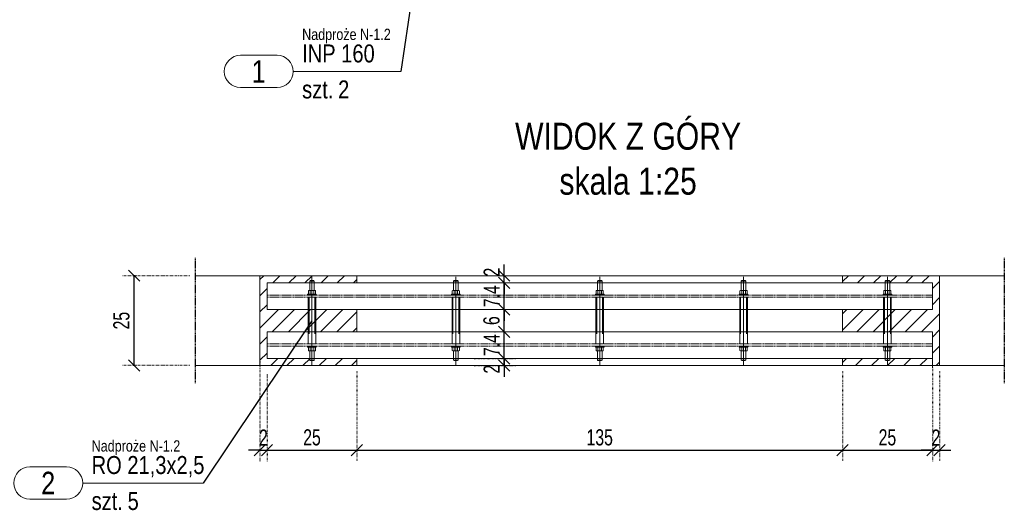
# Model space of a CAD drawing. Header units: millimetres. Extents: x 11149 to 111407, y -107619 to -23630.
# Tile 150 of 245: x 18636 to 18910, y -30759 to -30622. Entities that reach past the tile are written whole.
import ezdxf
from ezdxf.enums import TextEntityAlignment as Align

# ---------------------------------------------------------------- set-up
doc = ezdxf.new("R2010")
doc.units = ezdxf.units.MM
doc.header["$LTSCALE"] = 2
for name, pattern in [('CENTER2', [28.575, 19.05, -3.175, 3.175, -3.175]), ('DOT', [6.35, 0, -6.35]), ('HIDDEN', [9.525, 6.35, -3.175])]:
    doc.linetypes.add(name, pattern=pattern)
doc.layers.get('0').update_dxf_attribs({"plot": 0})
doc.layers.get('Defpoints').update_dxf_attribs({"color": 1})
for name, color, linetype, lineweight in [('e-cad_252', 252, 'HIDDEN', 9), ('e-cad_cienkie', 1, 'Continuous', 9), ('e-cad_opisy', 7, 'Continuous', 9), ('e-cad_osie', 22, 'CENTER2', 9), ('e-cad_stal_kontur', 222, 'Continuous', 20), ('e-cad_stal_ukryte', 222, 'HIDDEN', 9), ('e-cad_wymiary', 4, 'Continuous', 9)]:
    doc.layers.add(name, color=color, linetype=linetype, lineweight=lineweight)
doc.layers.add('e-cad_rzutnie', color=61, linetype='Continuous', lineweight=9, plot=False)
doc.layers.add('e-cad_ukryte', color=30, linetype='HIDDEN')
doc.styles.add('e-cad_1', font='arial.ttf', dxfattribs={"width": 0.7})
doc.styles.add('e-cad_2', font='arial.ttf', dxfattribs={"width": 0.8})
doc.dimstyles.new('e-cad_1_25_[cm]', dxfattribs={"dimscale": 2.5, "dimtxt": 1.8, "dimasz": 1.25, "dimexe": 1.25, "dimexo": 0.625, "dimgap": 0.5, "dimtad": 1, "dimdec": 0, "dimrnd": 1, "dimzin": 1, "dimtxsty": 'e-cad_1', "dimblk": 'OBLIQUE', "dimcen": 2.5, "dimclrd": 256, "dimclre": 252, "dimclrt": 7, "dimadec": 0, "dimazin": 0, "dimtfac": 1, "dimtix": 1, "dimtmove": 2, "dimatfit": 3, "dimldrblk": 'NONE', "dimfxl": 60, "dimfxlon": 1, "dimarcsym": 0})

# ---------------------------------------------------------------- blocks, each defined once
blk = doc.blocks.new('_OBLIQUE')
at = {"color": 0, "linetype": 'ByBlock', "lineweight": -2}
blk.add_line((-0.5, -0.5), (0.5, 0.5), dxfattribs=at)
blk = doc.blocks.new('*D2374')
at = {"layer": 'Defpoints', "color": 0, "ltscale": 0.5}
for p in [(18703.2, -30715.82), (18705.2, -30719.37), (18705.2, -30742.09)]:
    blk.add_point(p, dxfattribs=at)
at = {"layer": 'e-cad_wymiary', "color": 252, "linetype": 'DOT', "lineweight": -2, "ltscale": 0.02}
for p, q in [((18703.2, -30717.38), (18703.2, -30745.22)), ((18705.2, -30720.93), (18705.2, -30745.22))]:
    blk.add_line(p, q, dxfattribs=at)
at = {"layer": 'e-cad_wymiary', "lineweight": -2, "ltscale": 0.02}
for p, q in [((18703.2, -30742.09), (18700.08, -30742.09)), ((18703.2, -30742.09), (18705.2, -30742.09)), ((18705.2, -30742.09), (18708.33, -30742.09))]:
    blk.add_line(p, q, dxfattribs=at)
at = {"layer": 'e-cad_wymiary', "lineweight": -2, "ltscale": 0.5, "xscale": 3.125, "yscale": 3.125, "zscale": 3.125}
blk.add_blockref('_OBLIQUE', (18703.2, -30742.09), dxfattribs=at)
at = {"layer": 'e-cad_wymiary', "lineweight": -2, "ltscale": 0.5, "xscale": 3.125, "yscale": 3.125, "zscale": 3.125, "rotation": 180}
blk.add_blockref('_OBLIQUE', (18705.2, -30742.09), dxfattribs=at)
at = {"layer": 'e-cad_wymiary', "color": 7, "ltscale": 0.5, "insert": (18704.2, -30738.58), "char_height": 4.5, "attachment_point": 5, "style": 'e-cad_1'}
blk.add_mtext('2', dxfattribs=at)
blk = doc.blocks.new('_None')
blk = doc.blocks.new('*D2375')
at = {"layer": 'Defpoints', "color": 0, "ltscale": 0.5}
for p in [(18705.2, -30719.37), (18730.2, -30718.57), (18730.2, -30742.09)]:
    blk.add_point(p, dxfattribs=at)
at = {"layer": 'e-cad_wymiary', "color": 252, "linetype": 'DOT', "lineweight": -2, "ltscale": 0.02}
for p, q in [((18705.2, -30720.93), (18705.2, -30745.22)), ((18730.2, -30720.13), (18730.2, -30745.22))]:
    blk.add_line(p, q, dxfattribs=at)
at = {"layer": 'e-cad_wymiary', "lineweight": -2, "ltscale": 0.02}
blk.add_line((18705.2, -30742.09), (18730.2, -30742.09), dxfattribs=at)
at = {"layer": 'e-cad_wymiary', "lineweight": -2, "ltscale": 0.5, "xscale": 3.125, "yscale": 3.125, "zscale": 3.125, "rotation": 180}
blk.add_blockref('_OBLIQUE', (18705.2, -30742.09), dxfattribs=at)
at = {"layer": 'e-cad_wymiary', "lineweight": -2, "ltscale": 0.5, "xscale": 3.125, "yscale": 3.125, "zscale": 3.125}
blk.add_blockref('_OBLIQUE', (18730.2, -30742.09), dxfattribs=at)
at = {"layer": 'e-cad_wymiary', "color": 7, "ltscale": 0.5, "insert": (18717.7, -30738.54), "char_height": 4.5, "attachment_point": 5, "style": 'e-cad_1'}
blk.add_mtext('25', dxfattribs=at)
blk = doc.blocks.new('*D2376')
at = {"layer": 'Defpoints', "color": 0, "ltscale": 0.5}
for p in [(18730.2, -30718.57), (18865.2, -30718.57), (18865.2, -30742.09)]:
    blk.add_point(p, dxfattribs=at)
at = {"layer": 'e-cad_wymiary', "color": 252, "linetype": 'DOT', "lineweight": -2, "ltscale": 0.02}
for p, q in [((18730.2, -30720.13), (18730.2, -30745.22)), ((18865.2, -30720.13), (18865.2, -30745.22))]:
    blk.add_line(p, q, dxfattribs=at)
at = {"layer": 'e-cad_wymiary', "lineweight": -2, "ltscale": 0.02}
blk.add_line((18730.2, -30742.09), (18865.2, -30742.09), dxfattribs=at)
at = {"layer": 'e-cad_wymiary', "lineweight": -2, "ltscale": 0.5, "xscale": 3.125, "yscale": 3.125, "zscale": 3.125, "rotation": 180}
blk.add_blockref('_OBLIQUE', (18730.2, -30742.09), dxfattribs=at)
at = {"layer": 'e-cad_wymiary', "lineweight": -2, "ltscale": 0.5, "xscale": 3.125, "yscale": 3.125, "zscale": 3.125}
blk.add_blockref('_OBLIQUE', (18865.2, -30742.09), dxfattribs=at)
at = {"layer": 'e-cad_wymiary', "color": 7, "ltscale": 0.5, "insert": (18797.7, -30738.54), "char_height": 4.5, "attachment_point": 5, "style": 'e-cad_1'}
blk.add_mtext('135', dxfattribs=at)
blk = doc.blocks.new('*D2377')
at = {"layer": 'Defpoints', "color": 0, "ltscale": 0.5}
for p in [(18865.2, -30718.57), (18890.2, -30717.66), (18890.2, -30742.09)]:
    blk.add_point(p, dxfattribs=at)
at = {"layer": 'e-cad_wymiary', "color": 252, "linetype": 'DOT', "lineweight": -2, "ltscale": 0.02}
for p, q in [((18890.2, -30719.22), (18890.2, -30745.22)), ((18865.2, -30720.13), (18865.2, -30745.22))]:
    blk.add_line(p, q, dxfattribs=at)
at = {"layer": 'e-cad_wymiary', "lineweight": -2, "ltscale": 0.02}
blk.add_line((18865.2, -30742.09), (18890.2, -30742.09), dxfattribs=at)
at = {"layer": 'e-cad_wymiary', "lineweight": -2, "ltscale": 0.5, "xscale": 3.125, "yscale": 3.125, "zscale": 3.125, "rotation": 180}
blk.add_blockref('_OBLIQUE', (18865.2, -30742.09), dxfattribs=at)
at = {"layer": 'e-cad_wymiary', "lineweight": -2, "ltscale": 0.5, "xscale": 3.125, "yscale": 3.125, "zscale": 3.125}
blk.add_blockref('_OBLIQUE', (18890.2, -30742.09), dxfattribs=at)
at = {"layer": 'e-cad_wymiary', "color": 7, "ltscale": 0.5, "insert": (18877.7, -30738.54), "char_height": 4.5, "attachment_point": 5, "style": 'e-cad_1'}
blk.add_mtext('25', dxfattribs=at)
blk = doc.blocks.new('*D2378')
at = {"layer": 'Defpoints', "color": 0, "ltscale": 0.5}
for p in [(18890.2, -30717.66), (18892.2, -30718.57), (18892.2, -30742.09)]:
    blk.add_point(p, dxfattribs=at)
at = {"layer": 'e-cad_wymiary', "color": 252, "linetype": 'DOT', "lineweight": -2, "ltscale": 0.02}
for p, q in [((18890.2, -30719.22), (18890.2, -30745.22)), ((18892.2, -30720.13), (18892.2, -30745.22))]:
    blk.add_line(p, q, dxfattribs=at)
at = {"layer": 'e-cad_wymiary', "lineweight": -2, "ltscale": 0.02}
for p, q in [((18890.2, -30742.09), (18887.08, -30742.09)), ((18890.2, -30742.09), (18892.2, -30742.09)), ((18892.2, -30742.09), (18895.33, -30742.09))]:
    blk.add_line(p, q, dxfattribs=at)
at = {"layer": 'e-cad_wymiary', "lineweight": -2, "ltscale": 0.5, "xscale": 3.125, "yscale": 3.125, "zscale": 3.125}
blk.add_blockref('_OBLIQUE', (18890.2, -30742.09), dxfattribs=at)
at = {"layer": 'e-cad_wymiary', "lineweight": -2, "ltscale": 0.5, "xscale": 3.125, "yscale": 3.125, "zscale": 3.125, "rotation": 180}
blk.add_blockref('_OBLIQUE', (18892.2, -30742.09), dxfattribs=at)
at = {"layer": 'e-cad_wymiary', "color": 7, "ltscale": 0.5, "insert": (18891.2, -30738.58), "char_height": 4.5, "attachment_point": 5, "style": 'e-cad_1'}
blk.add_mtext('2', dxfattribs=at)
blk = doc.blocks.new('*D2379')
at = {"layer": 'Defpoints', "color": 0, "ltscale": 0.5}
for p in [(18668.27, -30693.57), (18685.2, -30693.57), (18685.2, -30718.57)]:
    blk.add_point(p, dxfattribs=at)
at = {"layer": 'e-cad_wymiary', "color": 252, "linetype": 'DOT', "lineweight": -2, "ltscale": 0.02}
for p, q in [((18683.64, -30693.57), (18665.15, -30693.57)), ((18683.64, -30718.57), (18665.15, -30718.57))]:
    blk.add_line(p, q, dxfattribs=at)
at = {"layer": 'e-cad_wymiary', "lineweight": -2, "ltscale": 0.02}
blk.add_line((18668.27, -30718.57), (18668.27, -30693.57), dxfattribs=at)
at = {"layer": 'e-cad_wymiary', "lineweight": -2, "ltscale": 0.5, "xscale": 3.125, "yscale": 3.125, "zscale": 3.125}
for p, rotation in [((18668.27, -30693.57), 90), ((18668.27, -30718.57), 270)]:
    blk.add_blockref('_OBLIQUE', p, dxfattribs=dict(at, rotation=rotation))
at = {"layer": 'e-cad_wymiary', "color": 7, "ltscale": 0.5, "insert": (18664.72, -30706.07), "char_height": 4.5, "attachment_point": 5, "rotation": 90, "style": 'e-cad_1'}
blk.add_mtext('25', dxfattribs=at)
blk = doc.blocks.new('e-cad_StalOpis_2')
at = {"layer": 'e-cad_cienkie', "ltscale": 0.4}
blk.add_lwpolyline([(-14.87, 1.8), (-10.78, 1.8, -0.991311), (-10.78, -1.8), (-14.87, -1.8, -0.991311)], format="xyb", close=True, dxfattribs=at)
at = {"layer": 'e-cad_cienkie'}
blk.add_lwpolyline([(0, 0), (-9, 0)], dxfattribs=at)
at = {"layer": 'e-cad_opisy', "ltscale": 0.04, "style": 'e-cad_1', "width": 0.8}
for tag, p in [('PROFIL', (-8, 1)), ('s_2', (-8, -3)), ('ILOSC', (-4, -3))]:
    blk.add_attdef(tag, p, '', height=2, dxfattribs=at)
at = {"layer": 'e-cad_opisy', "ltscale": 0.04, "style": 'e-cad_1', "width": 0.95, "flags": 1}
blk.add_attdef('s_1', text='', height=2, dxfattribs=at).set_placement((30.3, 1), align=Align.CENTER)
at = {"layer": 'e-cad_opisy', "color": 9, "ltscale": 0.04, "style": 'e-cad_1', "width": 0.8}
blk.add_attdef('NR', text='', height=2.5, dxfattribs=at).set_placement((-12.83, 0), align=Align.MIDDLE_CENTER)
at = {"layer": 'e-cad_opisy', "ltscale": 0.04, "style": 'e-cad_1', "width": 0.8, "flags": 1}
for tag, p in [('MASA', (0, -15)), ('OBWOD', (0, -20)), ('GATUNEK_STALI', (0, -25))]:
    blk.add_attdef(tag, p, '', height=3, dxfattribs=at)
at = {"layer": 'e-cad_rzutnie', "ltscale": 0.04, "style": 'e-cad_1', "width": 0.8}
blk.add_attdef('POZYCJA', (-8, 3.5), '', height=1.25, dxfattribs=at)
at = {"layer": 'e-cad_rzutnie', "ltscale": 0.04, "style": 'e-cad_1', "width": 0.8, "flags": 1}
blk.add_attdef('DLUGOSC', text='', height=1.25, dxfattribs=at).set_placement((-12.83, -2.05), align=Align.TOP_CENTER)
blk = doc.blocks.new('*D2381')
at = {"layer": 'Defpoints', "color": 0, "ltscale": 0.5}
for p in [(18761.28, -30716.57), (18771.17, -30716.57), (18761.28, -30718.57)]:
    blk.add_point(p, dxfattribs=at)
at = {"layer": 'e-cad_wymiary', "lineweight": -2, "ltscale": 0.02}
for p, q in [((18771.17, -30716.57), (18771.17, -30713.44)), ((18771.17, -30718.57), (18771.17, -30716.57)), ((18771.17, -30718.57), (18771.17, -30721.69))]:
    blk.add_line(p, q, dxfattribs=at)
at = {"layer": 'e-cad_wymiary', "color": 252, "linetype": 'DOT', "lineweight": -2, "ltscale": 0.02}
for p, q in [((18762.84, -30716.57), (18774.3, -30716.57)), ((18762.84, -30718.57), (18774.3, -30718.57))]:
    blk.add_line(p, q, dxfattribs=at)
at = {"layer": 'e-cad_wymiary', "lineweight": -2, "ltscale": 0.5, "xscale": 3.125, "yscale": 3.125, "zscale": 3.125}
for p, rotation in [((18771.17, -30716.57), 270), ((18771.17, -30718.57), 90)]:
    blk.add_blockref('_OBLIQUE', p, dxfattribs=dict(at, rotation=rotation))
at = {"layer": 'e-cad_wymiary', "color": 7, "ltscale": 0.5, "insert": (18767.66, -30719.57), "char_height": 4.5, "attachment_point": 5, "rotation": 90, "style": 'e-cad_1'}
blk.add_mtext('2', dxfattribs=at)
blk = doc.blocks.new('*D2382')
at = {"layer": 'Defpoints', "color": 0, "ltscale": 0.5}
for p in [(18767.02, -30709.17), (18771.17, -30709.17), (18761.28, -30716.57)]:
    blk.add_point(p, dxfattribs=at)
at = {"layer": 'e-cad_wymiary', "lineweight": -2, "ltscale": 0.5}
for p, q in [((18771.17, -30709.17), (18771.17, -30706.04)), ((18771.17, -30716.57), (18771.17, -30709.17)), ((18771.17, -30716.57), (18771.17, -30719.69))]:
    blk.add_line(p, q, dxfattribs=at)
at = {"layer": 'e-cad_wymiary', "color": 252, "linetype": 'DOT', "lineweight": -2, "ltscale": 0.5}
for p, q in [((18768.58, -30709.17), (18774.3, -30709.17)), ((18762.84, -30716.57), (18774.3, -30716.57))]:
    blk.add_line(p, q, dxfattribs=at)
at = {"layer": 'e-cad_wymiary', "lineweight": -2, "ltscale": 0.5, "xscale": 3.125, "yscale": 3.125, "zscale": 3.125}
for p, rotation in [((18771.17, -30709.17), 270), ((18771.17, -30716.57), 90)]:
    blk.add_blockref('_OBLIQUE', p, dxfattribs=dict(at, rotation=rotation))
at = {"layer": 'e-cad_wymiary', "color": 7, "ltscale": 0.5, "insert": (18767.67, -30712.87), "char_height": 4.5, "attachment_point": 5, "rotation": 90, "style": 'e-cad_1'}
blk.add_mtext('7.4', dxfattribs=at)
blk = doc.blocks.new('*D2383')
at = {"layer": 'Defpoints', "color": 0, "ltscale": 0.5}
for p in [(18769.85, -30702.97), (18771.17, -30702.97), (18767.02, -30709.17)]:
    blk.add_point(p, dxfattribs=at)
at = {"layer": 'e-cad_wymiary', "color": 252, "linetype": 'DOT', "lineweight": -2, "ltscale": 0.5}
for p, q in [((18771.17, -30702.97), (18774.3, -30702.97)), ((18768.58, -30709.17), (18774.3, -30709.17))]:
    blk.add_line(p, q, dxfattribs=at)
at = {"layer": 'e-cad_wymiary', "lineweight": -2, "ltscale": 0.5}
blk.add_line((18771.17, -30709.17), (18771.17, -30702.97), dxfattribs=at)
at = {"layer": 'e-cad_wymiary', "lineweight": -2, "ltscale": 0.5, "xscale": 3.125, "yscale": 3.125, "zscale": 3.125}
for p, rotation in [((18771.17, -30702.97), 90), ((18771.17, -30709.17), 270)]:
    blk.add_blockref('_OBLIQUE', p, dxfattribs=dict(at, rotation=rotation))
at = {"layer": 'e-cad_wymiary', "color": 7, "ltscale": 0.5, "insert": (18767.63, -30706.07), "char_height": 4.5, "attachment_point": 5, "rotation": 90, "style": 'e-cad_1'}
blk.add_mtext('6', dxfattribs=at)
blk = doc.blocks.new('*D2384')
at = {"layer": 'Defpoints', "color": 0, "ltscale": 0.5}
for p in [(18769.85, -30695.57), (18771.17, -30695.57), (18769.85, -30702.97)]:
    blk.add_point(p, dxfattribs=at)
at = {"layer": 'e-cad_wymiary', "lineweight": -2, "ltscale": 0.5}
for p, q in [((18771.17, -30695.57), (18771.17, -30692.44)), ((18771.17, -30702.97), (18771.17, -30695.57)), ((18771.17, -30702.97), (18771.17, -30706.09))]:
    blk.add_line(p, q, dxfattribs=at)
at = {"layer": 'e-cad_wymiary', "color": 252, "linetype": 'DOT', "lineweight": -2, "ltscale": 0.5}
for p, q in [((18771.17, -30695.57), (18774.3, -30695.57)), ((18771.17, -30702.97), (18774.3, -30702.97))]:
    blk.add_line(p, q, dxfattribs=at)
at = {"layer": 'e-cad_wymiary', "lineweight": -2, "ltscale": 0.5, "xscale": 3.125, "yscale": 3.125, "zscale": 3.125}
for p, rotation in [((18771.17, -30695.57), 270), ((18771.17, -30702.97), 90)]:
    blk.add_blockref('_OBLIQUE', p, dxfattribs=dict(at, rotation=rotation))
at = {"layer": 'e-cad_wymiary', "color": 7, "ltscale": 0.5, "insert": (18767.67, -30699.27), "char_height": 4.5, "attachment_point": 5, "rotation": 90, "style": 'e-cad_1'}
blk.add_mtext('7.4', dxfattribs=at)
blk = doc.blocks.new('*D2385')
at = {"layer": 'Defpoints', "color": 0, "ltscale": 0.5}
for p in [(18771.17, -30693.57), (18771.24, -30693.57), (18769.85, -30695.57)]:
    blk.add_point(p, dxfattribs=at)
at = {"layer": 'e-cad_wymiary', "lineweight": -2, "ltscale": 0.5}
for p, q in [((18771.17, -30693.57), (18771.17, -30690.44)), ((18771.17, -30695.57), (18771.17, -30693.57)), ((18771.17, -30695.57), (18771.17, -30698.69))]:
    blk.add_line(p, q, dxfattribs=at)
at = {"layer": 'e-cad_wymiary', "color": 252, "linetype": 'DOT', "lineweight": -2, "ltscale": 0.5}
for p, q in [((18771.17, -30693.57), (18768.05, -30693.57)), ((18771.17, -30695.57), (18774.3, -30695.57))]:
    blk.add_line(p, q, dxfattribs=at)
at = {"layer": 'e-cad_wymiary', "lineweight": -2, "ltscale": 0.5, "xscale": 3.125, "yscale": 3.125, "zscale": 3.125}
for p, rotation in [((18771.17, -30693.57), 270), ((18771.17, -30695.57), 90)]:
    blk.add_blockref('_OBLIQUE', p, dxfattribs=dict(at, rotation=rotation))
at = {"layer": 'e-cad_wymiary', "color": 7, "ltscale": 0.5, "insert": (18767.66, -30692.57), "char_height": 4.5, "attachment_point": 5, "rotation": 90, "style": 'e-cad_1'}
blk.add_mtext('2', dxfattribs=at)

msp = doc.modelspace()

# ---------------------------------------------------------------- hatches: boundary and pattern name
at = {"layer": 'e-cad_252', "ltscale": 10}
h = msp.add_hatch(dxfattribs=at)
h.set_pattern_fill('ANSI31', color=256)
h.set_pattern_definition([(45, (32589.756, -13319.2644), (-2.24506403, 2.24506403), [])])
h.paths.add_polyline_path([(18703.2, -30693.57), (18703.2, -30718.57), (18730.2, -30718.57), (18730.2, -30716.57), (18705.2, -30716.57), (18705.2, -30713.18), (18705.2, -30712.55), (18705.2, -30709.17), (18730.2, -30709.17), (18730.2, -30702.97), (18705.2, -30702.97), (18705.2, -30699.58), (18705.2, -30698.95), (18705.2, -30695.57), (18730.2, -30695.57), (18730.2, -30693.57)])
h = msp.add_hatch(dxfattribs=at)
h.set_pattern_fill('ANSI31', color=256)
h.set_pattern_definition([(45, (32554.756, -13319.2644), (-2.24506403, 2.24506403), [])])
h.paths.add_polyline_path([(18865.2, -30693.57), (18865.2, -30695.57), (18890.2, -30695.57), (18890.2, -30698.95), (18890.2, -30699.58), (18890.2, -30702.97), (18865.2, -30702.97), (18865.2, -30709.17), (18890.2, -30709.17), (18890.2, -30712.55), (18890.2, -30713.18), (18890.2, -30716.57), (18890.2, -30718.57), (18892.2, -30718.57), (18892.2, -30693.57)])
h.paths.add_polyline_path([(18865.2, -30718.57), (18890.2, -30718.57), (18890.2, -30716.57), (18865.2, -30716.57)])

# ---------------------------------------------------------------- linework, layer by layer
at = {"layer": 'e-cad_cienkie', "ltscale": 0.02}
msp.add_line((18734.96, -30636.78), (18742.42, -30636.78), dxfattribs=at)
at = {"layer": 'e-cad_cienkie'}
msp.add_line((18676.43, -30751.21), (18687.43, -30751.21), dxfattribs=at)
at = {"layer": 'e-cad_opisy', "ltscale": 0.5}
for p, q in [((18685.2, -30693.57), (18910.2, -30693.57)), ((18730.2, -30702.97), (18730.2, -30709.17)), ((18865.2, -30702.97), (18865.2, -30709.17)), ((18685.2, -30718.57), (18910.2, -30718.57))]:
    msp.add_line(p, q, dxfattribs=at)
at = {"layer": 'e-cad_opisy'}
for p, q in [((18703.2, -30718.57), (18703.2, -30693.57)), ((18892.2, -30718.57), (18892.2, -30693.57))]:
    msp.add_line(p, q, dxfattribs=at)
at = {"layer": 'e-cad_opisy', "color": 0, "linetype": 'HIDDEN', "ltscale": 4}
for p, q in [((18717.07, -30695.1), (18718.34, -30695.1)), ((18717.22, -30694.95), (18718.19, -30694.95)), ((18757.07, -30695.1), (18758.34, -30695.1)), ((18757.22, -30694.95), (18758.19, -30694.95)), ((18797.07, -30695.1), (18798.34, -30695.1)), ((18797.22, -30694.95), (18798.19, -30694.95)), ((18837.07, -30695.1), (18838.34, -30695.1)), ((18837.22, -30694.95), (18838.19, -30694.95)), ((18877.07, -30695.1), (18878.34, -30695.1)), ((18877.22, -30694.95), (18878.19, -30694.95)), ((18717.07, -30717.03), (18718.34, -30717.03)), ((18717.22, -30717.18), (18718.19, -30717.18)), ((18757.07, -30717.03), (18758.34, -30717.03)), ((18757.22, -30717.18), (18758.19, -30717.18)), ((18797.07, -30717.03), (18798.34, -30717.03)), ((18797.22, -30717.18), (18798.19, -30717.18)), ((18837.07, -30717.03), (18838.34, -30717.03)), ((18837.22, -30717.18), (18838.19, -30717.18)), ((18877.07, -30717.03), (18878.34, -30717.03)), ((18877.22, -30717.18), (18878.19, -30717.18))]:
    msp.add_line(p, q, dxfattribs=at)
for points in [[(18717.22, -30694.95), (18717.07, -30695.1), (18717.07, -30697.66)], [(18718.19, -30694.95), (18718.34, -30695.1), (18718.34, -30697.66)], [(18757.22, -30694.95), (18757.07, -30695.1), (18757.07, -30697.66)], [(18758.19, -30694.95), (18758.34, -30695.1), (18758.34, -30697.66)], [(18797.22, -30694.95), (18797.07, -30695.1), (18797.07, -30697.66)], [(18798.19, -30694.95), (18798.34, -30695.1), (18798.34, -30697.66)], [(18837.22, -30694.95), (18837.07, -30695.1), (18837.07, -30697.66)], [(18838.19, -30694.95), (18838.34, -30695.1), (18838.34, -30697.66)], [(18877.22, -30694.95), (18877.07, -30695.1), (18877.07, -30697.66)], [(18878.19, -30694.95), (18878.34, -30695.1), (18878.34, -30697.66)], [(18717.22, -30717.18), (18717.07, -30717.03), (18717.07, -30714.47)], [(18718.19, -30717.18), (18718.34, -30717.03), (18718.34, -30714.47)], [(18757.22, -30717.18), (18757.07, -30717.03), (18757.07, -30714.47)], [(18758.19, -30717.18), (18758.34, -30717.03), (18758.34, -30714.47)], [(18797.22, -30717.18), (18797.07, -30717.03), (18797.07, -30714.47)], [(18798.19, -30717.18), (18798.34, -30717.03), (18798.34, -30714.47)], [(18837.22, -30717.18), (18837.07, -30717.03), (18837.07, -30714.47)], [(18838.19, -30717.18), (18838.34, -30717.03), (18838.34, -30714.47)], [(18877.22, -30717.18), (18877.07, -30717.03), (18877.07, -30714.47)], [(18878.19, -30717.18), (18878.34, -30717.03), (18878.34, -30714.47)]]:
    msp.add_lwpolyline(points, dxfattribs=at)
at = {"layer": 'e-cad_opisy'}
for points in [[(18730.2, -30693.57), (18730.2, -30695.57)], [(18865.2, -30693.57), (18865.2, -30695.57)], [(18716.71, -30697.76), (18716.71, -30698.6)], [(18718.45, -30697.66), (18716.96, -30697.66)], [(18717.21, -30697.66), (18717.21, -30698.7)], [(18718.2, -30697.66), (18718.2, -30698.7)], [(18718.69, -30697.76), (18718.69, -30698.6)], [(18756.71, -30697.76), (18756.71, -30698.6)], [(18758.45, -30697.66), (18756.96, -30697.66)], [(18757.21, -30697.66), (18757.21, -30698.7)], [(18758.2, -30697.66), (18758.2, -30698.7)], [(18758.69, -30697.76), (18758.69, -30698.6)], [(18796.71, -30697.76), (18796.71, -30698.6)], [(18798.45, -30697.66), (18796.96, -30697.66)], [(18797.21, -30697.66), (18797.21, -30698.7)], [(18798.2, -30697.66), (18798.2, -30698.7)], [(18798.69, -30697.76), (18798.69, -30698.6)], [(18836.71, -30697.76), (18836.71, -30698.6)], [(18838.45, -30697.66), (18836.96, -30697.66)], [(18837.21, -30697.66), (18837.21, -30698.7)], [(18838.2, -30697.66), (18838.2, -30698.7)], [(18838.69, -30697.76), (18838.69, -30698.6)], [(18876.71, -30697.76), (18876.71, -30698.6)], [(18878.45, -30697.66), (18876.96, -30697.66)], [(18877.21, -30697.66), (18877.21, -30698.7)], [(18878.2, -30697.66), (18878.2, -30698.7)], [(18878.69, -30697.76), (18878.69, -30698.6)], [(18718.9, -30698.95), (18716.5, -30698.95), (18716.5, -30698.7), (18718.9, -30698.7), (18718.9, -30698.95)], [(18718.45, -30698.7), (18716.96, -30698.7)], [(18758.9, -30698.95), (18756.5, -30698.95), (18756.5, -30698.7), (18758.9, -30698.7), (18758.9, -30698.95)], [(18758.45, -30698.7), (18756.96, -30698.7)], [(18798.9, -30698.95), (18796.5, -30698.95), (18796.5, -30698.7), (18798.9, -30698.7), (18798.9, -30698.95)], [(18798.45, -30698.7), (18796.96, -30698.7)], [(18838.9, -30698.95), (18836.5, -30698.95), (18836.5, -30698.7), (18838.9, -30698.7), (18838.9, -30698.95)], [(18838.45, -30698.7), (18836.96, -30698.7)], [(18878.9, -30698.95), (18876.5, -30698.95), (18876.5, -30698.7), (18878.9, -30698.7), (18878.9, -30698.95)], [(18878.45, -30698.7), (18876.96, -30698.7)], [(18718.9, -30713.18), (18716.5, -30713.18), (18716.5, -30713.43), (18718.9, -30713.43), (18718.9, -30713.18)], [(18716.71, -30714.37), (18716.71, -30713.53)], [(18718.45, -30713.43), (18716.96, -30713.43)], [(18718.45, -30714.47), (18716.96, -30714.47)], [(18717.21, -30714.47), (18717.21, -30713.43)], [(18718.2, -30714.47), (18718.2, -30713.43)], [(18718.69, -30714.37), (18718.69, -30713.53)], [(18758.9, -30713.18), (18756.5, -30713.18), (18756.5, -30713.43), (18758.9, -30713.43), (18758.9, -30713.18)], [(18756.71, -30714.37), (18756.71, -30713.53)], [(18758.45, -30713.43), (18756.96, -30713.43)], [(18758.45, -30714.47), (18756.96, -30714.47)], [(18757.21, -30714.47), (18757.21, -30713.43)], [(18758.2, -30714.47), (18758.2, -30713.43)], [(18758.69, -30714.37), (18758.69, -30713.53)], [(18798.9, -30713.18), (18796.5, -30713.18), (18796.5, -30713.43), (18798.9, -30713.43), (18798.9, -30713.18)], [(18796.71, -30714.37), (18796.71, -30713.53)], [(18798.45, -30713.43), (18796.96, -30713.43)], [(18798.45, -30714.47), (18796.96, -30714.47)], [(18797.21, -30714.47), (18797.21, -30713.43)], [(18798.2, -30714.47), (18798.2, -30713.43)], [(18798.69, -30714.37), (18798.69, -30713.53)], [(18838.9, -30713.18), (18836.5, -30713.18), (18836.5, -30713.43), (18838.9, -30713.43), (18838.9, -30713.18)], [(18836.71, -30714.37), (18836.71, -30713.53)], [(18838.45, -30713.43), (18836.96, -30713.43)], [(18838.45, -30714.47), (18836.96, -30714.47)], [(18837.21, -30714.47), (18837.21, -30713.43)], [(18838.2, -30714.47), (18838.2, -30713.43)], [(18838.69, -30714.37), (18838.69, -30713.53)], [(18878.9, -30713.18), (18876.5, -30713.18), (18876.5, -30713.43), (18878.9, -30713.43), (18878.9, -30713.18)], [(18876.71, -30714.37), (18876.71, -30713.53)], [(18878.45, -30713.43), (18876.96, -30713.43)], [(18878.45, -30714.47), (18876.96, -30714.47)], [(18877.21, -30714.47), (18877.21, -30713.43)], [(18878.2, -30714.47), (18878.2, -30713.43)], [(18878.69, -30714.37), (18878.69, -30713.53)], [(18730.2, -30716.57), (18730.2, -30718.57)], [(18865.2, -30716.57), (18865.2, -30718.57)]]:
    msp.add_lwpolyline(points, dxfattribs=at)
for points in [[(18717.21, -30697.76, 0.419144), (18716.71, -30697.76)], [(18718.2, -30697.76, 0.209572), (18717.21, -30697.76)], [(18718.69, -30697.76, 0.419144), (18718.2, -30697.76)], [(18757.21, -30697.76, 0.419144), (18756.71, -30697.76)], [(18758.2, -30697.76, 0.209572), (18757.21, -30697.76)], [(18758.69, -30697.76, 0.419144), (18758.2, -30697.76)], [(18797.21, -30697.76, 0.419144), (18796.71, -30697.76)], [(18798.2, -30697.76, 0.209572), (18797.21, -30697.76)], [(18798.69, -30697.76, 0.419144), (18798.2, -30697.76)], [(18837.21, -30697.76, 0.419144), (18836.71, -30697.76)], [(18838.2, -30697.76, 0.209572), (18837.21, -30697.76)], [(18838.69, -30697.76, 0.419144), (18838.2, -30697.76)], [(18877.21, -30697.76, 0.419144), (18876.71, -30697.76)], [(18878.2, -30697.76, 0.209572), (18877.21, -30697.76)], [(18878.69, -30697.76, 0.419144), (18878.2, -30697.76)], [(18717.21, -30698.6, -0.419144), (18716.71, -30698.6)], [(18718.2, -30698.6, -0.209572), (18717.21, -30698.6)], [(18718.69, -30698.6, -0.419144), (18718.2, -30698.6)], [(18757.21, -30698.6, -0.419144), (18756.71, -30698.6)], [(18758.2, -30698.6, -0.209572), (18757.21, -30698.6)], [(18758.69, -30698.6, -0.419144), (18758.2, -30698.6)], [(18797.21, -30698.6, -0.419144), (18796.71, -30698.6)], [(18798.2, -30698.6, -0.209572), (18797.21, -30698.6)], [(18798.69, -30698.6, -0.419144), (18798.2, -30698.6)], [(18837.21, -30698.6, -0.419144), (18836.71, -30698.6)], [(18838.2, -30698.6, -0.209572), (18837.21, -30698.6)], [(18838.69, -30698.6, -0.419144), (18838.2, -30698.6)], [(18877.21, -30698.6, -0.419144), (18876.71, -30698.6)], [(18878.2, -30698.6, -0.209572), (18877.21, -30698.6)], [(18878.69, -30698.6, -0.419144), (18878.2, -30698.6)], [(18717.21, -30713.53, 0.419144), (18716.71, -30713.53)], [(18717.21, -30714.37, -0.419144), (18716.71, -30714.37)], [(18718.2, -30713.53, 0.209572), (18717.21, -30713.53)], [(18718.2, -30714.37, -0.209572), (18717.21, -30714.37)], [(18718.69, -30713.53, 0.419144), (18718.2, -30713.53)], [(18718.69, -30714.37, -0.419144), (18718.2, -30714.37)], [(18757.21, -30713.53, 0.419144), (18756.71, -30713.53)], [(18757.21, -30714.37, -0.419144), (18756.71, -30714.37)], [(18758.2, -30713.53, 0.209572), (18757.21, -30713.53)], [(18758.2, -30714.37, -0.209572), (18757.21, -30714.37)], [(18758.69, -30713.53, 0.419144), (18758.2, -30713.53)], [(18758.69, -30714.37, -0.419144), (18758.2, -30714.37)], [(18797.21, -30713.53, 0.419144), (18796.71, -30713.53)], [(18797.21, -30714.37, -0.419144), (18796.71, -30714.37)], [(18798.2, -30713.53, 0.209572), (18797.21, -30713.53)], [(18798.2, -30714.37, -0.209572), (18797.21, -30714.37)], [(18798.69, -30713.53, 0.419144), (18798.2, -30713.53)], [(18798.69, -30714.37, -0.419144), (18798.2, -30714.37)], [(18837.21, -30713.53, 0.419144), (18836.71, -30713.53)], [(18837.21, -30714.37, -0.419144), (18836.71, -30714.37)], [(18838.2, -30713.53, 0.209572), (18837.21, -30713.53)], [(18838.2, -30714.37, -0.209572), (18837.21, -30714.37)], [(18838.69, -30713.53, 0.419144), (18838.2, -30713.53)], [(18838.69, -30714.37, -0.419144), (18838.2, -30714.37)], [(18877.21, -30713.53, 0.419144), (18876.71, -30713.53)], [(18877.21, -30714.37, -0.419144), (18876.71, -30714.37)], [(18878.2, -30713.53, 0.209572), (18877.21, -30713.53)], [(18878.2, -30714.37, -0.209572), (18877.21, -30714.37)], [(18878.69, -30713.53, 0.419144), (18878.2, -30713.53)], [(18878.69, -30714.37, -0.419144), (18878.2, -30714.37)]]:
    msp.add_lwpolyline(points, format="xyb", dxfattribs=at)
at = {"layer": 'e-cad_osie'}
for points in [[(18717.7, -30693.85), (18717.7, -30718.46)], [(18757.7, -30693.85), (18757.7, -30718.46)], [(18797.7, -30693.85), (18797.7, -30718.46)], [(18837.7, -30693.85), (18837.7, -30718.46)], [(18877.7, -30693.85), (18877.7, -30718.46)]]:
    msp.add_lwpolyline(points, dxfattribs=at)
at = {"layer": 'e-cad_stal_kontur', "ltscale": 0.02}
for points in [[(18705.2, -30695.57), (18890.2, -30695.57)], [(18705.2, -30695.57), (18890.2, -30695.57)], [(18705.2, -30695.57), (18705.2, -30702.97)], [(18890.2, -30702.97), (18890.2, -30695.57)], [(18705.2, -30702.97), (18890.2, -30702.97)], [(18705.2, -30709.17), (18890.2, -30709.17)], [(18705.2, -30716.57), (18705.2, -30709.17)], [(18890.2, -30709.17), (18890.2, -30716.57)], [(18890.2, -30711.67), (18890.2, -30719.07)], [(18705.2, -30716.57), (18890.2, -30716.57)], [(18705.2, -30716.57), (18890.2, -30716.57)]]:
    msp.add_lwpolyline(points, dxfattribs=at)
at = {"layer": 'e-cad_stal_kontur', "color": 0, "ltscale": 0.8}
for points in [[(18716.64, -30699.58), (18716.64, -30712.55), (18718.77, -30712.55), (18718.77, -30699.58)], [(18756.64, -30699.58), (18756.64, -30712.55), (18758.77, -30712.55), (18758.77, -30699.58)], [(18796.64, -30699.58), (18796.64, -30712.55), (18798.77, -30712.55), (18798.77, -30699.58)], [(18836.64, -30699.58), (18836.64, -30712.55), (18838.77, -30712.55), (18838.77, -30699.58)], [(18876.64, -30699.58), (18876.64, -30712.55), (18878.77, -30712.55), (18878.77, -30699.58)]]:
    msp.add_lwpolyline(points, close=True, dxfattribs=at)
at = {"layer": 'e-cad_stal_ukryte', "ltscale": 0.02}
for points in [[(18705.2, -30698.95), (18890.2, -30698.95)], [(18705.2, -30699.58), (18890.2, -30699.58)], [(18705.2, -30712.55), (18890.2, -30712.55)], [(18705.2, -30713.18), (18890.2, -30713.18)]]:
    msp.add_lwpolyline(points, dxfattribs=at)
at = {"layer": 'e-cad_stal_ukryte', "color": 0, "ltscale": 0.8}
for points in [[(18716.89, -30699.58), (18716.89, -30712.55)], [(18718.52, -30699.58), (18718.52, -30712.55)], [(18756.89, -30699.58), (18756.89, -30712.55)], [(18758.52, -30699.58), (18758.52, -30712.55)], [(18796.89, -30699.58), (18796.89, -30712.55)], [(18798.52, -30699.58), (18798.52, -30712.55)], [(18836.89, -30699.58), (18836.89, -30712.55)], [(18838.52, -30699.58), (18838.52, -30712.55)], [(18876.89, -30699.58), (18876.89, -30712.55)], [(18878.52, -30699.58), (18878.52, -30712.55)]]:
    msp.add_lwpolyline(points, dxfattribs=at)
at = {"layer": 'e-cad_ukryte', "ltscale": 0.02}
for p, q in [((18685.2, -30688.57), (18685.2, -30723.57)), ((18910.2, -30688.57), (18910.2, -30723.57))]:
    msp.add_line(p, q, dxfattribs=at)

# ---------------------------------------------------------------- block references
at = {"layer": 'e-cad_opisy', "ltscale": 0.5, "xscale": 2.5, "yscale": 2.5, "zscale": 2.5}
for p, values in [((18734.96, -30636.78), {'NR': '1', 'PROFIL': 'INP 160', 'ILOSC': '2', 'POZYCJA': 'Nadproże N-1.2', 's_2': 'szt.'}), ((18676.43, -30751.21), {'NR': '2', 'PROFIL': 'RO 21,3x2,5', 'ILOSC': '5', 'POZYCJA': 'Nadproże N-1.2', 's_2': 'szt.'})]:
    msp.add_blockref('e-cad_StalOpis_2', p, dxfattribs=at).add_auto_attribs(values)

# ---------------------------------------------------------------- texts
at = {"layer": 'e-cad_opisy', "ltscale": 0.8, "insert": (18805.6, -30671.15), "char_height": 7.5, "width": 113.777, "attachment_point": 8, "style": 'e-cad_2'}
msp.add_mtext('WIDOK Z GÓRY\\Pskala 1:25', dxfattribs=at)

# ---------------------------------------------------------------- dimensions: what is measured, and where the dimension line sits
at = {"layer": 'e-cad_wymiary', "ltscale": 0.02}
dim = msp.add_linear_dim(base=(18668.27, -30693.57), p1=(18685.2, -30718.57), p2=(18685.2, -30693.57), angle=90, dimstyle='e-cad_1_25_[cm]', override={"dimtxsty": 'e-cad_1'}, dxfattribs=at)
dim.commit()
dim.dimension.update_dxf_attribs({"geometry": '*D2379', "text_midpoint": (18664.72, -30706.07)})
at = {"layer": 'e-cad_wymiary', "ltscale": 0.5}
dim = msp.add_linear_dim(base=(18771.17, -30693.57), p1=(18769.85, -30695.57), p2=(18771.24, -30693.57), angle=90, dimstyle='e-cad_1_25_[cm]', dxfattribs=at)
dim.commit()
dim.dimension.update_dxf_attribs({"geometry": '*D2385', "text_midpoint": (18767.66, -30692.57), "dimtype": 160})
for base, p1, p2, picture, middle in [((18771.17, -30695.57), (18769.85, -30702.97), (18769.85, -30695.57), '*D2384', (18767.67, -30699.27)), ((18771.17, -30709.17), (18761.28, -30716.57), (18767.02, -30709.17), '*D2382', (18767.67, -30712.87))]:
    dim = msp.add_linear_dim(base=base, p1=p1, p2=p2, angle=90, text='7.4', dimstyle='e-cad_1_25_[cm]', dxfattribs=at)
    dim.commit()
    dim.dimension.update_dxf_attribs({"geometry": picture, "text_midpoint": middle})
dim = msp.add_linear_dim(base=(18771.17, -30702.97), p1=(18767.02, -30709.17), p2=(18769.85, -30702.97), angle=90, dimstyle='e-cad_1_25_[cm]', dxfattribs=at)
dim.commit()
dim.dimension.update_dxf_attribs({"geometry": '*D2383', "text_midpoint": (18767.63, -30706.07)})
at = {"layer": 'e-cad_wymiary', "ltscale": 0.02}
dim = msp.add_linear_dim(base=(18771.17, -30716.57), p1=(18761.28, -30718.57), p2=(18761.28, -30716.57), angle=90, dimstyle='e-cad_1_25_[cm]', override={"dimblk": 'OBLIQUE'}, dxfattribs=at)
dim.commit()
dim.dimension.update_dxf_attribs({"geometry": '*D2381', "text_midpoint": (18767.66, -30719.57), "dimtype": 160})
for base, p1, p2, picture, middle in [((18705.2, -30742.09), (18703.2, -30715.82), (18705.2, -30719.37), '*D2374', (18704.2, -30738.58)), ((18730.2, -30742.09), (18705.2, -30719.37), (18730.2, -30718.57), '*D2375', (18717.7, -30738.54)), ((18865.2, -30742.09), (18730.2, -30718.57), (18865.2, -30718.57), '*D2376', (18797.7, -30738.54)), ((18890.2, -30742.09), (18865.2, -30718.57), (18890.2, -30717.66), '*D2377', (18877.7, -30738.54)), ((18892.2, -30742.09), (18890.2, -30717.66), (18892.2, -30718.57), '*D2378', (18891.2, -30738.58))]:
    dim = msp.add_linear_dim(base=base, p1=p1, p2=p2, dimstyle='e-cad_1_25_[cm]', dxfattribs=at)
    dim.commit()
    dim.dimension.update_dxf_attribs({"geometry": picture, "text_midpoint": middle})

# ---------------------------------------------------------------- leaders
at = {"layer": 'e-cad_cienkie', "ltscale": 0.02}
msp.add_leader([(18754.71, -30552.8), (18742.42, -30636.78)], dimstyle='e-cad_1_25_[cm]', override={"dimldrblk": 'None'}, dxfattribs=at)
at = {"layer": 'e-cad_cienkie', "has_arrowhead": 0}
msp.add_leader([(18717.7, -30706.16), (18687.43, -30751.21)], dimstyle='e-cad_1_25_[cm]', override={"dimldrblk": 'None'}, dxfattribs=at)

doc.saveas('drawing.dxf')
